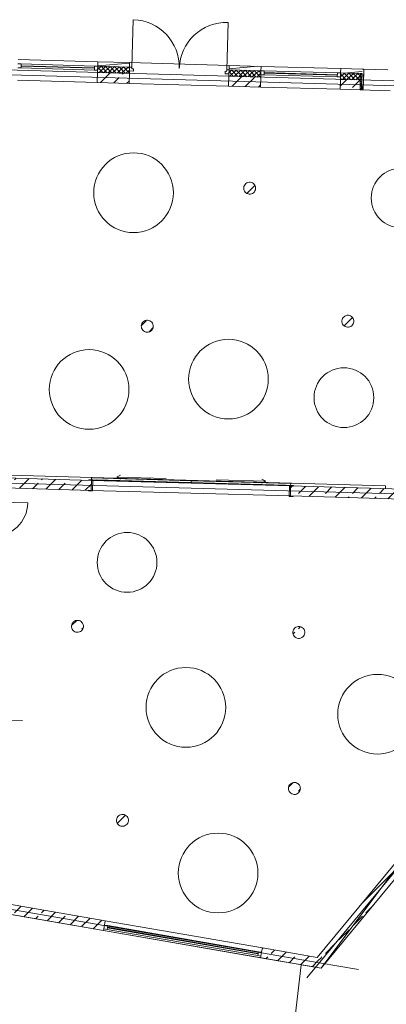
# Model space of a CAD drawing. Extents: x -22247 to 417655, y -187892 to 17509.
# Tile 10 of 62: x -715 to 8488, y -144680 to -119974. Entities that reach past the tile are written whole.
import ezdxf
from ezdxf.lldxf.tags import DXFTag

# ---------------------------------------------------------------- set-up
doc = ezdxf.new("R2010")
doc.units = 0
doc.header["$LTSCALE"] = 50
for name, color, linetype, lineweight in [('02 Raster Gebäude', 7, 'Continuous', 25), ('20 Außenwände', 7, 'Continuous', 25), ('20 Dach Stb-Decke', 7, 'Continuous', 25), ('20 Innenwände', 7, 'Continuous', 25), ('20 Stützen', 7, 'Continuous', 25)]:
    doc.layers.add(name, color=color, linetype=linetype, lineweight=lineweight)
tags = doc.linetypes.add('Raster', pattern=[0.8, 0.4, -0.2, 0, -0.2]).pattern_tags.tags
tags[10:11] = [DXFTag(74, 4), DXFTag(75, 0), DXFTag(340, '0'), DXFTag(46, 1.0), DXFTag(50, 0.0), DXFTag(44, 0.0), DXFTag(45, 0.0)]
tags[8:9] = [DXFTag(74, 4), DXFTag(75, 0), DXFTag(340, '0'), DXFTag(46, 1.0), DXFTag(50, 0.0), DXFTag(44, 0.0), DXFTag(45, 0.0)]
tags[6:7] = [DXFTag(74, 4), DXFTag(75, 0), DXFTag(340, '0'), DXFTag(46, 1.0), DXFTag(50, 0.0), DXFTag(44, 0.0), DXFTag(45, 0.0)]
tags[4:5] = [DXFTag(74, 4), DXFTag(75, 0), DXFTag(340, '0'), DXFTag(46, 1.0), DXFTag(50, 0.0), DXFTag(44, 0.0), DXFTag(45, 0.0)]
tags = doc.linetypes.add('Strichlinie eng', pattern=[0.46, 0.3, -0.16]).pattern_tags.tags
tags[6:7] = [DXFTag(74, 4), DXFTag(75, 0), DXFTag(340, '0'), DXFTag(46, 1.0), DXFTag(50, 0.0), DXFTag(44, 0.0), DXFTag(45, 0.0)]
tags[4:5] = [DXFTag(74, 4), DXFTag(75, 0), DXFTag(340, '0'), DXFTag(46, 1.0), DXFTag(50, 0.0), DXFTag(44, 0.0), DXFTag(45, 0.0)]
tags = doc.linetypes.add('Strichlinie_ eng', pattern=[0.46, 0.3, -0.16]).pattern_tags.tags
tags[6:7] = [DXFTag(74, 4), DXFTag(75, 0), DXFTag(340, '0'), DXFTag(46, 1.0), DXFTag(50, 0.0), DXFTag(44, 0.0), DXFTag(45, 0.0)]
tags[4:5] = [DXFTag(74, 4), DXFTag(75, 0), DXFTag(340, '0'), DXFTag(46, 1.0), DXFTag(50, 0.0), DXFTag(44, 0.0), DXFTag(45, 0.0)]
tags = doc.linetypes.add('Öffnungslinie Tür Fenster', pattern=[0.46, 0.3, -0.16]).pattern_tags.tags
tags[6:7] = [DXFTag(74, 4), DXFTag(75, 0), DXFTag(340, '0'), DXFTag(46, 1.0), DXFTag(50, 0.0), DXFTag(44, 0.0), DXFTag(45, 0.0)]
tags[4:5] = [DXFTag(74, 4), DXFTag(75, 0), DXFTag(340, '0'), DXFTag(46, 1.0), DXFTag(50, 0.0), DXFTag(44, 0.0), DXFTag(45, 0.0)]
pattern_1 = [(5, (0, 0), (-15.68803, 179.31504), [])]
pattern_2 = [(223.38, (0, 0), (-54.946706, 58.14516), []), (313.38, (0, 0), (58.14516, 54.946706), [])]
pattern_3 = [(45, (0, 0), (-339.4113, 339.4113), []), (45, (-169.7, 169.7), (-339.4113, 339.4113), [360, -120])]

msp = doc.modelspace()

# ---------------------------------------------------------------- hatches: boundary and pattern name
at = {"layer": '20 Außenwände', "linetype": 'Continuous', "lineweight": 0, "ltscale": 3.71293e-05}
h = msp.add_hatch(dxfattribs=at)
h.set_pattern_fill('Holz_Vollholz_Längsholz__7F', scale=1000, style=0, pattern_type=2)
h.set_pattern_definition(pattern_1)
h.paths.add_polyline_path([(1243, -121139), (2042, -121162), (2045, -121052), (1246, -121029)])
h = msp.add_hatch(dxfattribs=at)
h.set_pattern_fill('Beton_Stahlbeton_0009', scale=1000, style=0, pattern_type=2)
h.set_pattern_definition(pattern_3)
h.paths.add_polyline_path([(1231, -121549), (2031, -121571), (2038, -121321), (1238, -121299)])
h = msp.add_hatch(dxfattribs=at)
h.set_pattern_fill('Dämmung_hart_2_0009', scale=1000, style=0, pattern_type=2)
h.set_pattern_definition(pattern_2)
h.paths.add_polyline_path([(1243, -121139), (1238, -121299), (2038, -121321), (2042, -121162)])
h = msp.add_hatch(dxfattribs=at)
h.set_pattern_fill('Dämmung_hart_2_0009', scale=1000, style=0, pattern_type=2)
h.set_pattern_definition(pattern_2)
h.paths.add_polyline_path([(4537, -121392), (5336, -121415), (5341, -121255), (4541, -121232)])
h = msp.add_hatch(dxfattribs=at)
h.set_pattern_fill('Holz_Vollholz_Längsholz__7F', scale=1000, style=0, pattern_type=2)
h.set_pattern_definition(pattern_1)
h.paths.add_polyline_path([(4544, -121122), (4541, -121232), (5341, -121255), (5344, -121145)])
h = msp.add_hatch(dxfattribs=at)
h.set_pattern_fill('Holz_Vollholz_Längsholz__7F', scale=1000, style=0, pattern_type=2)
h.set_pattern_definition(pattern_1)
h.paths.add_polyline_path([(7343, -121201), (7340, -121311), (7880, -121327), (7883, -121217)])
h = msp.add_hatch(dxfattribs=at)
h.set_pattern_fill('Holz_Vollholz_Längsholz__7F', scale=1000, style=0, pattern_type=2)
h.set_pattern_definition([(271.76, (8222.96, -121226.3), (179.915, 5.53), [])])
h.paths.add_polyline_path([(7883, -121217), (7869, -121716), (7909, -121718), (7923, -121218)])
h = msp.add_hatch(dxfattribs=at)
h.set_pattern_fill('Beton_Stahlbeton_0009', scale=1000, style=0, pattern_type=2)
h.set_pattern_definition(pattern_3)
h.paths.add_polyline_path([(4537, -121392), (4530, -121642), (5329, -121665), (5336, -121415)])
h = msp.add_hatch(dxfattribs=at)
h.set_pattern_fill('Beton_Stahlbeton_0009', scale=1000, style=0, pattern_type=2)
h.set_pattern_definition(pattern_3)
h.paths.add_polyline_path([(7336, -121471), (7329, -121721), (7828, -121735), (7829, -121715), (7835, -121485)])
h = msp.add_hatch(dxfattribs=at)
h.set_pattern_fill('Dämmung_hart_2_0009', scale=1000, style=0, pattern_type=2)
h.set_pattern_definition(pattern_2)
h.paths.add_polyline_path([(7340, -121311), (7336, -121471), (7835, -121485), (7840, -121326)])
h = msp.add_hatch(dxfattribs=at)
h.set_pattern_fill('Dämmung_hart_2_0009', scale=1000, style=0, pattern_type=2)
h.set_pattern_definition([(43.38, (0, 0), (-54.946706, 58.14516), []), (133.38, (0, 0), (58.14516, 54.946706), [])])
h.paths.add_polyline_path([(7840, -121326), (7829, -121715), (7869, -121716), (7880, -121327)])
at = {"layer": '20 Innenwände', "linetype": 'Continuous', "lineweight": 0, "ltscale": 3.71293e-05}
h = msp.add_hatch(dxfattribs=at)
h.set_pattern_fill('Beton_Stahlbeton_0009', scale=1000, style=0, pattern_type=2)
h.set_pattern_definition(pattern_3)
h.paths.add_polyline_path([(-1369, -131714), (1081, -131783), (1088, -131533), (-1362, -131464)])
h = msp.add_hatch(dxfattribs=at)
h.set_pattern_fill('Beton_Stahlbeton_0009', scale=1000, style=0, pattern_type=2)
h.set_pattern_definition(pattern_3)
h.paths.add_polyline_path([(6086, -131674), (6079, -131924), (8899, -132004), (8907, -131754)])
h = msp.add_hatch(dxfattribs=at)
h.set_pattern_fill('Beton_Stahlbeton_0009', scale=1000, style=0, pattern_type=2)
h.set_pattern_definition(pattern_3)
h.paths.add_polyline_path([(9934, -139662), (6753, -143504), (7037, -143553), (9899, -140096)])
h = msp.add_hatch(dxfattribs=at)
h.set_pattern_fill('Beton_Stahlbeton_0009', scale=1000, style=0, pattern_type=2)
h.set_pattern_definition(pattern_3)
h.paths.add_polyline_path([(-7234, -141332), (1392, -142828), (1435, -142582), (-7192, -141086)])
h = msp.add_hatch(dxfattribs=at)
h.set_pattern_fill('Beton_Stahlbeton_0009', scale=1000, style=0, pattern_type=2)
h.set_pattern_definition(pattern_3)
h.paths.add_polyline_path([(5376, -143265), (5333, -143511), (6570, -143726), (6753, -143504)])
h = msp.add_hatch(dxfattribs=at)
h.set_pattern_fill('Beton_Stahlbeton_0009', scale=1000, style=0, pattern_type=2)
h.set_pattern_definition(pattern_3)
h.paths.add_polyline_path([(6753, -143504), (6570, -143726), (6853, -143775)])
h = msp.add_hatch(dxfattribs=at)
h.set_pattern_fill('Beton_Stahlbeton_0009', scale=1000, style=0, pattern_type=2)
h.set_pattern_definition(pattern_3)
h.paths.add_polyline_path([(7037, -143553), (6753, -143504), (6853, -143775)])
at = {"layer": '20 Stützen', "linetype": 'Continuous', "lineweight": 0, "ltscale": 3.71293e-05}
h = msp.add_hatch(dxfattribs=at)
h.set_pattern_fill('Beton_Stahlbeton_0009', scale=1000, style=0, pattern_type=2)
h.set_pattern_definition(pattern_3)
h.paths.add_polyline_path([(5042, -124053, 0.414214), (4909, -124218, 0.414214), (5075, -124351, 0.414214), (5207, -124185, 0.414214)])
h = msp.add_hatch(dxfattribs=at)
h.set_pattern_fill('Beton_Stahlbeton_0009', scale=1000, style=0, pattern_type=2)
h.set_pattern_definition(pattern_3)
h.paths.add_polyline_path([(7506, -127391, 0.414214), (7374, -127557, 0.414214), (7540, -127689, 0.414214), (7672, -127523, 0.414214)])
h = msp.add_hatch(dxfattribs=at)
h.set_pattern_fill('Beton_Stahlbeton_0009', scale=1000, style=0, pattern_type=2)
h.set_pattern_definition(pattern_3)
h.paths.add_polyline_path([(2478, -127815, 0.414214), (2637, -127675, 0.414214), (2497, -127516, 0.414214), (2338, -127656, 0.414214)])
h = msp.add_hatch(dxfattribs=at)
h.set_pattern_fill('Beton_Stahlbeton_0009', scale=1000, style=0, pattern_type=2)
h.set_pattern_definition(pattern_3)
h.paths.add_polyline_path([(848, -135096, 0.414214), (637, -135082, 0.414214), (622, -135294, 0.414214), (834, -135308, 0.414214)])
h = msp.add_hatch(dxfattribs=at)
h.set_pattern_fill('Beton_Stahlbeton_0009', scale=1000, style=0, pattern_type=2)
h.set_pattern_definition(pattern_3)
h.paths.add_polyline_path([(6275, -135199, 0.414214), (6143, -135365, 0.414214), (6309, -135497, 0.414214), (6441, -135331, 0.414214)])
h = msp.add_hatch(dxfattribs=at)
h.set_pattern_fill('Beton_Stahlbeton_0009', scale=1000, style=0, pattern_type=2)
h.set_pattern_definition(pattern_3)
h.paths.add_polyline_path([(6233, -139404, 0.414214), (6322, -139211, 0.414214), (6129, -139122, 0.414214), (6040, -139315, 0.414214)])
h = msp.add_hatch(dxfattribs=at)
h.set_pattern_fill('Beton_Stahlbeton_0009', scale=1000, style=0, pattern_type=2)
h.set_pattern_definition(pattern_3)
h.paths.add_polyline_path([(1848, -139915, 0.414214), (1716, -140081, 0.414214), (1881, -140213, 0.414214), (2014, -140047, 0.414214)])

# ---------------------------------------------------------------- linework, layer by layer
at = {"layer": '02 Raster Gebäude', "color": 1, "linetype": 'Raster', "lineweight": 18, "ltscale": 0.000188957, "true_color": 0xf50000}
for p, q in [((12805, -121751), (-17094, -120905)), ((12805, -121751), (-17094, -120905)), ((10503, -131924), (-3841, -131519)), ((10503, -131924), (-3841, -131519)), ((-1644, -137533), (-644, -137562)), ((-1644, -137533), (-644, -137562)), ((6803, -143639), (-10508, -140638)), ((6803, -143639), (-10508, -140638)), ((6803, -143639), (7789, -143810)), ((6803, -143639), (7789, -143810))]:
    msp.add_line(p, q, dxfattribs=at)
at = {"layer": '02 Raster Gebäude', "color": 1, "linetype": 'Strichlinie_ eng', "lineweight": 18, "ltscale": 0.000188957, "true_color": 0xf50000}
msp.add_line((10679, -138957), (6489, -144019), dxfattribs=at)
at = {"layer": '20 Außenwände', "color": 7, "linetype": 'Continuous', "lineweight": 13, "ltscale": 3.71293e-05}
for p, q in [((2102, -121163), (2136, -119974)), ((4481, -121231), (4515, -120041)), ((1246, -121029), (-753, -120972)), ((1246, -121029), (1243, -121139)), ((1246, -121029), (1243, -121139)), ((2045, -121052), (2042, -121162)), ((2045, -121052), (2042, -121162)), ((4544, -121122), (2045, -121052)), ((-759, -121182), (-679, -121185)), ((-677, -121085), (-757, -121082)), ((-679, -121185), (-677, -121085)), ((-679, -121185), (1160, -121237)), ((1161, -121182), (-678, -121130)), ((-678, -121140), (1161, -121192)), ((1163, -121137), (-677, -121085)), ((1163, -121137), (1160, -121237)), ((1160, -121237), (1240, -121239)), ((1243, -121139), (1163, -121137)), ((1238, -121299), (1231, -121549)), ((1238, -121299), (1231, -121549)), ((1240, -121239), (1238, -121299)), ((1240, -121239), (1238, -121299)), ((2038, -121321), (1238, -121299)), ((1243, -121139), (1240, -121239)), ((1243, -121139), (1240, -121239)), ((1243, -121139), (1240, -121239)), ((2042, -121162), (1243, -121139)), ((2039, -121261), (2038, -121321)), ((2039, -121261), (2038, -121321)), ((2042, -121162), (2039, -121261)), ((2042, -121162), (2039, -121261)), ((2042, -121162), (2039, -121261)), ((2042, -121162), (2039, -121261)), ((2039, -121261), (2139, -121264)), ((2102, -121163), (2042, -121162)), ((2101, -121203), (2102, -121163)), ((2141, -121204), (2101, -121203)), ((2139, -121264), (2141, -121204)), ((4439, -121329), (4440, -121269)), ((4440, -121269), (4480, -121271)), ((4480, -121271), (4481, -121231)), ((4481, -121231), (4541, -121232)), ((4541, -121232), (4538, -121332)), ((4541, -121232), (4538, -121332)), ((4541, -121232), (4538, -121332)), ((4541, -121232), (4538, -121332)), ((4544, -121122), (4541, -121232)), ((4544, -121122), (4541, -121232)), ((5341, -121255), (4541, -121232)), ((5341, -121255), (5338, -121355)), ((5341, -121255), (5338, -121355)), ((5341, -121255), (5338, -121355)), ((5344, -121145), (5341, -121255)), ((5344, -121145), (5341, -121255)), ((5421, -121257), (5341, -121255)), ((7343, -121201), (5344, -121145)), ((5418, -121357), (5421, -121257)), ((7259, -121354), (5420, -121302)), ((7260, -121309), (5421, -121257)), ((7343, -121201), (7340, -121311)), ((7343, -121201), (7340, -121311)), ((7883, -121217), (7923, -121218)), ((7909, -121718), (7923, -121218)), ((7923, -121218), (7920, -121328)), ((1231, -121549), (-768, -121492)), ((2038, -121321), (2031, -121571)), ((2038, -121321), (2031, -121571)), ((4538, -121332), (4439, -121329)), ((4537, -121392), (4530, -121642)), ((4537, -121392), (4530, -121642)), ((4538, -121332), (4537, -121392)), ((4538, -121332), (4537, -121392)), ((5336, -121415), (4537, -121392)), ((5336, -121415), (5329, -121665)), ((5336, -121415), (5329, -121665)), ((5338, -121355), (5336, -121415)), ((5338, -121355), (5336, -121415)), ((5338, -121355), (5418, -121357)), ((5418, -121357), (7257, -121409)), ((5419, -121312), (7259, -121364)), ((7260, -121309), (7257, -121409)), ((7257, -121409), (7337, -121411)), ((7340, -121311), (7260, -121309)), ((7336, -121471), (7329, -121721)), ((7336, -121471), (7329, -121721)), ((7337, -121411), (7336, -121471)), ((7337, -121411), (7336, -121471)), ((7835, -121485), (7336, -121471)), ((7340, -121311), (7337, -121411)), ((7340, -121311), (7337, -121411)), ((7340, -121311), (7337, -121411)), ((7840, -121326), (7340, -121311)), ((7835, -121485), (7829, -121715)), ((7840, -121326), (7835, -121485)), ((7840, -121326), (7880, -121327)), ((7869, -121716), (7880, -121327)), ((7880, -121327), (7869, -121716)), ((7915, -121488), (7909, -121718)), ((7920, -121328), (7915, -121488)), ((4530, -121642), (2031, -121571)), ((7329, -121721), (5329, -121665)), ((7829, -121715), (7828, -121735)), ((7829, -121715), (7869, -121716)), ((7909, -121718), (7829, -121715)), ((7869, -121716), (7909, -121718))]:
    msp.add_line(p, q, dxfattribs=at)
at = {"layer": '20 Außenwände', "color": 7, "linetype": 'Öffnungslinie Tür Fenster', "lineweight": 13, "ltscale": 3.71293e-05}
for p, q in [((7923, -121218), (7920, -121328)), ((8523, -121235), (7923, -121218)), ((7915, -121488), (7909, -121718)), ((7920, -121328), (7915, -121488)), ((7829, -121715), (7828, -121735)), ((8588, -121757), (7828, -121735)), ((7909, -121718), (7829, -121715))]:
    msp.add_line(p, q, dxfattribs=at)
at = {"layer": '20 Außenwände', "color": 7, "linetype": 'Continuous', "lineweight": 13, "ltscale": 3.71293e-05}
for points in [[(2045, -121052), (1246, -121029)], [(5344, -121145), (4544, -121122)], [(7883, -121217), (7343, -121201)], [(1231, -121549), (2031, -121571)], [(4530, -121642), (5329, -121665)], [(7329, -121721), (7828, -121735)]]:
    msp.add_lwpolyline(points, dxfattribs=at)
for centre, start, end in [((2102, -121163), 358.38, 88.38), ((4481, -121231), 88.38, 178.38)]:
    msp.add_arc(centre, 1190, start, end, dxfattribs=at)
at = {"layer": '20 Dach Stb-Decke', "color": 7, "linetype": 'Öffnungslinie Tür Fenster', "lineweight": 13, "ltscale": 3.71293e-05}
for points in [[(-17060, -120781), (11645, -121593), (10177, -139760), (6853, -143775), (-404, -142517), (-10888, -140699), (-11713, -141749), (-11963, -141742), (-12493, -141727), (-17649, -141581)], [(5133, -154193), (11944, -154984), (14403, -151676), (14406, -151678), (19551, -141412), (17852, -140561), (24760, -126779), (11676, -121594), (11394, -121586), (9934, -139662), (6853, -143775), (6352, -143688)]]:
    msp.add_lwpolyline(points, close=True, dxfattribs=at)
for points in [[(3143, -124315, 1), (1143, -124315, 1)], [(8111, -124448, 1), (9611, -124448, 1)], [(5525, -128993, 1), (3525, -128993, 1)], [(2027, -129251, 1), (27, -129251, 1)], [(8174, -129458, 1), (6674, -129458, 1)], [(1231, -133591, 1), (2731, -133591, 1)], [(4458, -137229, 1), (2458, -137229, 1)], [(9268, -137401, 1), (7268, -137401, 1)], [(3267, -141385, 1), (5267, -141385, 1)]]:
    msp.add_lwpolyline(points, format="xyb", close=True, dxfattribs=at)
at = {"layer": '20 Innenwände', "color": 7, "linetype": 'Strichlinie eng', "lineweight": 13, "ltscale": 3.71293e-05}
for p, q in [((-1289, -131396), (8467, -131672)), ((1208, -131522), (5966, -131656)), ((8467, -131672), (8465, -131742))]:
    msp.add_line(p, q, dxfattribs=at)
at = {"layer": '20 Innenwände', "color": 7, "linetype": 'Continuous', "lineweight": 13, "ltscale": 3.71293e-05}
for p, q in [((1715, -131451), (1817, -131404)), ((1118, -131519), (1018, -131516)), ((1018, -131516), (1018, -131531)), ((1018, -131531), (1088, -131533)), ((1088, -131533), (1081, -131783)), ((1088, -131533), (1081, -131783)), ((1088, -131533), (1081, -131783)), ((1088, -131533), (1081, -131783)), ((1088, -131518), (1089, -131473)), ((3587, -131589), (1088, -131518)), ((1088, -131533), (6086, -131674)), ((1089, -131473), (3588, -131544)), ((1110, -131799), (1118, -131519)), ((1715, -131451), (2965, -131486)), ((1715, -131451), (1814, -131504)), ((3588, -131544), (3587, -131589)), ((3588, -131544), (3587, -131589)), ((3587, -131589), (6086, -131659)), ((6087, -131615), (3588, -131544)), ((5464, -131557), (4214, -131522)), ((5464, -131557), (5362, -131604)), ((5464, -131557), (5365, -131504)), ((6056, -131659), (6048, -131939)), ((6156, -131661), (6056, -131659)), ((6086, -131674), (6079, -131924)), ((6079, -131924), (6086, -131674)), ((6086, -131674), (6079, -131924)), ((6086, -131674), (6079, -131924)), ((6086, -131659), (6087, -131615)), ((6086, -131674), (6156, -131676)), ((6156, -131676), (6156, -131661)), ((1011, -131781), (1010, -131796)), ((1010, -131796), (1110, -131799)), ((1081, -131783), (1011, -131781)), ((1081, -131783), (6079, -131924)), ((6149, -131926), (6079, -131924)), ((6148, -131941), (6149, -131926)), ((-1379, -132074), (-509, -132098)), ((6048, -131939), (6148, -131941)), ((1399, -142788), (1392, -142828)), ((1399, -142788), (1392, -142828)), ((1416, -142690), (1399, -142788)), ((1416, -142690), (1399, -142788)), ((1416, -142690), (1399, -142788)), ((1399, -142788), (1478, -142802)), ((1435, -142582), (1416, -142690)), ((1435, -142582), (1416, -142690)), ((1495, -142704), (1416, -142690)), ((1435, -142582), (5376, -143265)), ((1478, -142802), (1495, -142704)), ((1485, -142758), (5269, -143414)), ((5271, -143404), (1487, -142748)), ((5278, -143360), (1495, -142704)), ((1392, -142828), (5333, -143511)), ((1478, -142802), (5261, -143458)), ((5376, -143265), (5357, -143373)), ((5376, -143265), (5357, -143373)), ((5278, -143360), (5261, -143458)), ((5261, -143458), (5340, -143472)), ((5357, -143373), (5278, -143360)), ((5340, -143472), (5333, -143511)), ((5340, -143472), (5333, -143511)), ((5357, -143373), (5340, -143472)), ((5357, -143373), (5340, -143472)), ((5357, -143373), (5340, -143472))]:
    msp.add_line(p, q, dxfattribs=at)
for points in [[(1088, -131533), (-1362, -131464)], [(8907, -131754), (6086, -131674)], [(-1369, -131714), (1081, -131783)], [(6079, -131924), (8899, -132004)], [(9934, -139662), (6753, -143504)], [(6853, -143775), (9899, -140096)], [(-7234, -141332), (1392, -142828)], [(1435, -142582), (-3335, -141755)], [(6753, -143504), (5376, -143265)], [(5333, -143511), (6570, -143726)], [(6853, -143775), (6570, -143726)]]:
    msp.add_lwpolyline(points, dxfattribs=at)
msp.add_arc((-1379, -132074), 870, 268.38, 358.38, dxfattribs=at)
at = {"layer": '20 Stützen', "color": 7, "linetype": 'Continuous', "lineweight": 13, "ltscale": 3.71293e-05}
for points in [[(5042, -124053, 0.414214), (4909, -124218, 0.414214), (5075, -124351, 0.414214), (5207, -124185, 0.414214)], [(7506, -127391, 0.414214), (7374, -127557, 0.414214), (7540, -127689, 0.414214), (7672, -127523, 0.414214)], [(2478, -127815, 0.414214), (2637, -127675, 0.414214), (2497, -127516, 0.414214), (2338, -127656, 0.414214)], [(848, -135096, 0.414214), (637, -135082, 0.414214), (622, -135294, 0.414214), (834, -135308, 0.414214)], [(6275, -135199, 0.414214), (6143, -135365, 0.414214), (6309, -135497, 0.414214), (6441, -135331, 0.414214)], [(6233, -139404, 0.414214), (6322, -139211, 0.414214), (6129, -139122, 0.414214), (6040, -139315, 0.414214)], [(1848, -139915, 0.414214), (1716, -140081, 0.414214), (1881, -140213, 0.414214), (2014, -140047, 0.414214)]]:
    msp.add_lwpolyline(points, format="xyb", close=True, dxfattribs=at)

doc.saveas('drawing.dxf')
